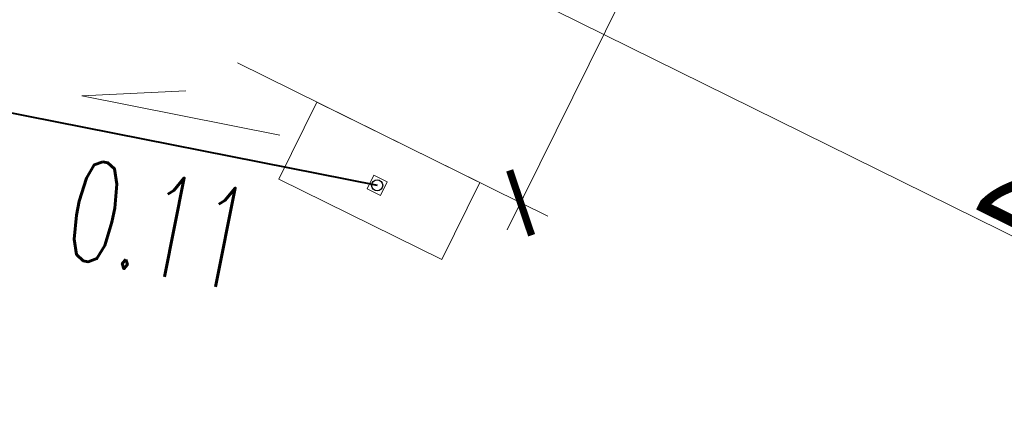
# Model space of a CAD drawing. Header units: metres. Extents: x 7506071 to 7508568, y 5798919 to 5800648.
# Tile 42 of 96: x 7507457 to 7507466, y 5799534 to 5799538. Entities that reach past the tile are written whole.
import ezdxf
from ezdxf.enums import TextEntityAlignment as Align

# ---------------------------------------------------------------- set-up
doc = ezdxf.new("R2010")
doc.units = ezdxf.units.M
doc.layers.get('0').update_dxf_attribs({"color": 250, "lineweight": 9})
doc.layers.get('Defpoints').update_dxf_attribs({"color": 254, "lineweight": 0})
for name, color, linetype, lineweight in [('IS-KD-czysta', 92, 'Continuous', 40), ('IS-KD-czysta-studnie', 92, 'Continuous', 30), ('IS-KD-opis', 98, 'Continuous', 20), ('IS-xref', 250, 'Continuous', 9), ('x_Marki_$0$1135_siatka_kwadratow_znak_wewn', 7, 'Continuous', 13), ('x_Marki_$0$krawężnik zew', 250, 'Continuous', 30)]:
    doc.layers.add(name, color=color, linetype=linetype, lineweight=lineweight)
doc.layers.add('IS-viewport', color=254, linetype='Continuous', lineweight=0, plot=False)
doc.layers.add('x_Marki_$0$xref', color=7, linetype='Continuous')
doc.styles.add('IS-0.6', font='simplex.shx', dxfattribs={"width": 0.6})
doc.styles.add('x_Marki_$0$ARIAL_CE', font='arial.ttf', dxfattribs={"width": 0.8})
doc.styles.add('x_Marki_$0$styl1', font='arial.ttf')
doc.dimstyles.new('x_Marki_$0$AGP-1 PZT', dxfattribs={"dimscale": 3, "dimtxt": 0.35, "dimasz": 0.16, "dimexe": 0.1, "dimexo": 0.3, "dimgap": 0.02, "dimtad": 1, "dimdec": 1, "dimtxsty": 'x_Marki_$0$ARIAL_CE', "dimblk": 'x_Marki_$0$_ArchTick', "dimcen": 0.5, "dimdle": 0.1, "dimclrd": 256, "dimclre": 256, "dimclrt": 256, "dimadec": 0, "dimazin": 2, "dimtfac": 1, "dimtdec": 0, "dimtofl": 0, "dimtmove": 1, "dimatfit": 3, "dimldrblk": 'x_Marki_$0$_OBLIQUE', "dimfxl": 0.6, "dimtvp": 0.5, "dimtolj": 1, "dimtzin": 0, "dimlwd": 0, "dimlwe": 0, "dimarcsym": 0})

# ---------------------------------------------------------------- blocks, each defined once
blk = doc.blocks.new('x_Marki_$0$_ArchTick')
at = {"color": 0, "linetype": 'ByBlock', "const_width": 0.15}
blk.add_lwpolyline([(-0.5, -0.5), (0.5, 0.5)], dxfattribs=at)
blk = doc.blocks.new('*D384')
at = {"layer": 'Defpoints', "color": 0, "transparency": 16777216}
for p in [(7507458.0655, 5799537.8692, 0), (7507476.9323, 5799530.6256), (7507476.1073, 5799528.9557, 0)]:
    blk.add_point(p, dxfattribs=at)
at = {"layer": 'x_Marki_$0$1135_siatka_kwadratow_znak_wewn', "lineweight": 0, "transparency": 16777216}
for p, q in [((7507458.4641, 5799538.6761), (7507459.0234, 5799539.808)), ((7507458.6215, 5799539.6719), (7507477.2013, 5799530.4928)), ((7507476.5059, 5799529.7626), (7507477.0652, 5799530.8946))]:
    blk.add_line(p, q, dxfattribs=at)
at = {"layer": 'x_Marki_$0$1135_siatka_kwadratow_znak_wewn', "lineweight": 0, "transparency": 16777216, "xscale": 0.48, "yscale": 0.48, "zscale": 0.48}
for p, rotation in [((7507458.8905, 5799539.5391), 153.7086486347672), ((7507476.9323, 5799530.6256), 333.7086486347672)]:
    blk.add_blockref('x_Marki_$0$_ArchTick', p, dxfattribs=dict(at, rotation=rotation))
at = {"layer": 'x_Marki_$0$1135_siatka_kwadratow_znak_wewn', "transparency": 16777216, "insert": (7507467.6876, 5799535.8578), "char_height": 1.05, "attachment_point": 5, "rotation": 333.70865, "style": 'x_Marki_$0$ARIAL_CE'}
blk.add_mtext('\\A1;20.12', dxfattribs=at)
blk = doc.blocks.new('x_Marki_$0$_OBLIQUE')
at = {"color": 0, "linetype": 'ByBlock'}
blk.add_line((-0.5, -0.5), (0.5, 0.5), dxfattribs=at)
blk = doc.blocks.new('*D385')
at = {"layer": 'Defpoints', "color": 0, "transparency": 16777216}
for p in [(7507466.4946, 5799554.9306, 0), (7507458.0655, 5799537.8692), (7507461.6803, 5799536.0833)]:
    blk.add_point(p, dxfattribs=at)
at = {"layer": 'x_Marki_$0$1135_siatka_kwadratow_znak_wewn', "lineweight": 0, "transparency": 16777216}
for p, q in [((7507467.3015, 5799554.5319), (7507470.3784, 5799553.0118)), ((7507470.2423, 5799553.4137), (7507461.5474, 5799535.8143)), ((7507458.8724, 5799537.4705), (7507461.9493, 5799535.9504))]:
    blk.add_line(p, q, dxfattribs=at)
at = {"layer": 'x_Marki_$0$1135_siatka_kwadratow_znak_wewn', "lineweight": 0, "transparency": 16777216, "xscale": 0.48, "yscale": 0.48, "zscale": 0.48}
for p, rotation in [((7507470.1094, 5799553.1447), 63.70864857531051), ((7507461.6803, 5799536.0833), 243.7086485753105)]:
    blk.add_blockref('x_Marki_$0$_ArchTick', p, dxfattribs=dict(at, rotation=rotation))
at = {"layer": 'x_Marki_$0$1135_siatka_kwadratow_znak_wewn', "transparency": 16777216, "insert": (7507465.3601, 5799544.8782), "char_height": 1.05, "attachment_point": 5, "rotation": 63.70865, "style": 'x_Marki_$0$ARIAL_CE'}
blk.add_mtext('\\A1;19.03', dxfattribs=at)
blk = doc.blocks.new('*U66')
at = {"color": 0, "linetype": 'Continuous', "lineweight": -2}
blk.add_lwpolyline([(1.0393, 0.0997), (-0.9225, 0.4888), (0.107, 0.5395)], dxfattribs=at)
at = {"layer": 'IS-viewport'}
blk.add_line((-0.9809, 0.1946), (0.9809, -0.1946), dxfattribs=at)
at = {"color": 0, "linetype": 'Continuous', "lineweight": -2, "style": 'IS-0.6', "width": 0.6}
blk.add_attdef('OPIS-L', text='', height=1, rotation=348.78033, dxfattribs=at).set_placement((-1.413, 0.5861), align=Align.RIGHT)
blk.add_attdef('OPIS-P', (1.5297, 0.0024), '', height=1, rotation=348.78033, dxfattribs=at)
blk.add_attdef('OPIS-POD', text='', height=1, rotation=348.78033, dxfattribs=at).set_placement((-0.0584, -0.2943), align=Align.TOP_CENTER)
blk = doc.blocks.new('x_Marki_')
at = {"style": 'x_Marki_$0$styl1'}
for height, rotation, p in [(1.0125, 61.53322, (7507450.8302, 5799547.0763, -0.0044)), (1.0125, 61.53322, (7507449.7237, 5799544.8345, -0.0044)), (1.0125, 61.53322, (7507448.6171, 5799542.5928, -0.0044)), (1.0125, 61.53322, (7507447.5106, 5799540.351, -0.0044)), (1.0125, 61.53322, (7507446.4718, 5799538.2416, -0.0044)), (1.0125, 61.53322, (7507445.3022, 5799535.8704, -0.0044)), (1.0125, 61.53322, (7507444.1941, 5799533.6241, -0.0044)), (1.0125, 61.53322, (7507462.1801, 5799529.344, -0.0044)), (1.0125, 61.53322, (7507436.7992, 5799518.6461, -0.0044)), (1.0125, 61.53322, (7507435.6911, 5799516.4052, -0.0044)), (1.0129, 90, (7506079.9357, 5799481.9678, -0.0001)), (1.0125, 87.82457, (7506078.0091, 5799478.1982, -0.0001))]:
    blk.add_attdef('P', text='', height=height, rotation=rotation, dxfattribs=at).set_placement(p, align=Align.CENTER)
at = {"color": 7, "style": 'x_Marki_$0$styl1'}
for p in [(7507471.7228, 5799543.4817, -0.0097), (7506079.3468, 5799529.2737, -0.0097), (7506079.3468, 5799525.8676, -0.0097)]:
    blk.add_attdef('I', text='', height=1.0125, rotation=359.68142, dxfattribs=at).set_placement(p, align=Align.CENTER)
at = {"layer": 'x_Marki_$0$1135_siatka_kwadratow_znak_wewn', "color": 33, "true_color": 0xd4a371}
dim = blk.add_aligned_dim(p1=(7507466.4946, 5799554.9306, 0), p2=(7507458.0655, 5799537.8692), distance=4.0319, text='19.03', dimstyle='x_Marki_$0$AGP-1 PZT', override={"dimblk": 'x_Marki_$0$_ArchTick'}, dxfattribs=at)
dim.commit()
dim.dimension.update_dxf_attribs({"geometry": '*D385', "text_midpoint": (7507465.3601, 5799544.8782)})
dim = blk.add_linear_dim(base=(7507476.9323, 5799530.6256), p1=(7507458.0655, 5799537.8692, 0), p2=(7507476.1073, 5799528.9557, 0), angle=333.70865, text='20.12', dimstyle='x_Marki_$0$AGP-1 PZT', override={"dimblk": 'x_Marki_$0$_ArchTick'}, dxfattribs=at)
dim.commit()
dim.dimension.update_dxf_attribs({"geometry": '*D384', "text_midpoint": (7507467.4236, 5799535.3233), "dimtype": 161})

msp = doc.modelspace()

# ---------------------------------------------------------------- block references
at = {"layer": 'IS-xref'}
msp.add_blockref('x_Marki_', (0, 0), dxfattribs=at)

# ---------------------------------------------------------------- next in the draw order: linework, layer by layer
at = {"layer": 'IS-KD-czysta', "ltscale": 2}
msp.add_line((7507455.6056, 5799537.18), (7507460.2583, 5799536.257), dxfattribs=at)
at = {"layer": 'IS-KD-czysta-studnie', "lineweight": 9}
for points in [[(7507459.2853, 5799536.3182), (7507460.9001, 5799535.523), (7507461.2756, 5799536.2855), (7507459.6608, 5799537.0808)], [(7507460.1579, 5799536.2229), (7507460.2925, 5799536.1566), (7507460.3588, 5799536.2912), (7507460.2242, 5799536.3574)]]:
    msp.add_lwpolyline(points, close=True, dxfattribs=at)
at = {"layer": 'IS-KD-czysta-studnie'}
msp.add_circle((7507460.2583, 5799536.257), 0.055, dxfattribs=at)

# ---------------------------------------------------------------- next in the draw order: block references
at = {"layer": 'IS-KD-opis'}
ref = msp.add_blockref('*U66', (7507458.2534, 5799536.6547), dxfattribs=at)
ref.add_attrib('OPIS-POD', '0.11', dxfattribs={"layer": '0', "color": 0, "linetype": 'Continuous', "lineweight": -2, "height": 1, "rotation": 348.78033, "style": 'IS-0.6', "width": 0.6}).set_placement((7507458.1951, 5799536.3604), align=Align.TOP_CENTER)

doc.saveas('drawing.dxf')
